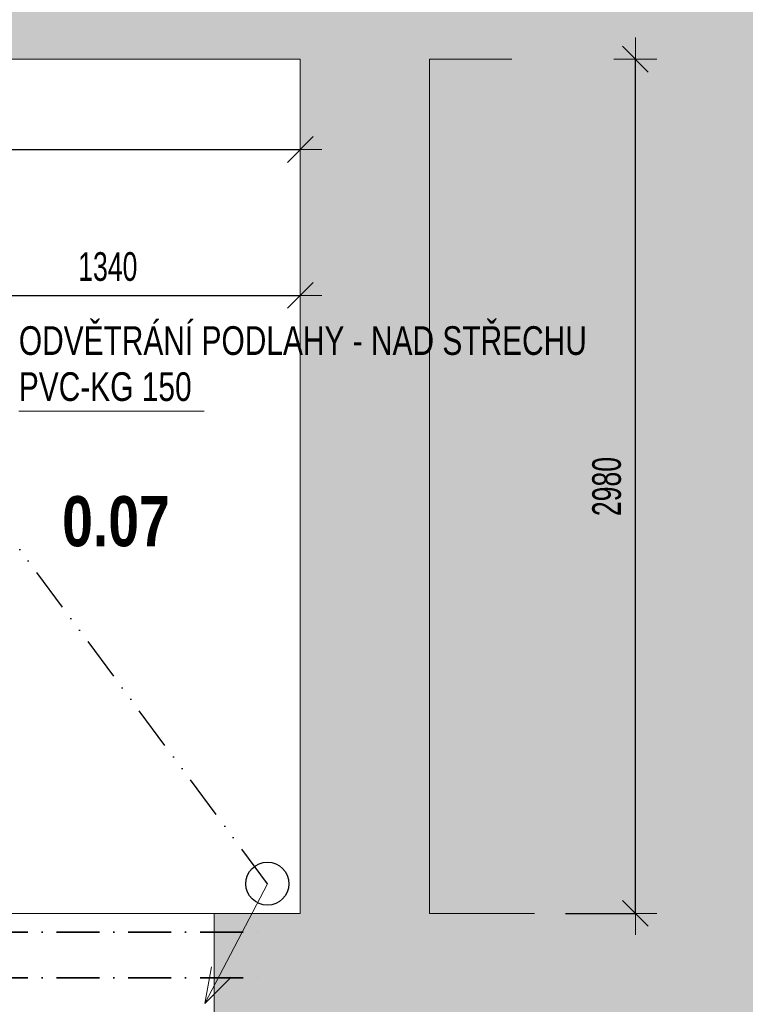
# Model space of a CAD drawing. Header units: millimetres. Extents: x -97971 to 48677, y -63570 to -5533.
# Tile 50 of 65: x 7374 to 9904, y -57464 to -54029. Entities that reach past the tile are written whole.
import ezdxf

# ---------------------------------------------------------------- set-up
doc = ezdxf.new("R2010")
doc.units = ezdxf.units.MM
doc.header["$PDMODE"] = 65
for name, pattern in [('Carkovana 2x_1', [200, 150, -50]), ('Cerchovana_1', [250, 150, -50, 0, -50]), ('JIS_09_15', [300, 150, -50, 0, -50, 0, -50])]:
    doc.linetypes.add(name, pattern=pattern)
for name, color, linetype, lineweight in [('XR$1$1.PP - NÁVRH_1', 7, 'Continuous', 25), ('XR$2$KOTY_1', 7, 'Continuous', 25), ('XR$6$VÝROBKY ___1', 7, 'Continuous', 25), ('XR$7$FILING ___1', 7, 'Continuous', 25), ('XR$8$TZB ___1', 7, 'Continuous', 25)]:
    doc.layers.add(name, color=color, linetype=linetype, lineweight=lineweight)
doc.styles.add('Arial Black', font='Arial Black')
doc.styles.add('ARIALNARROW', font='ARIALN.TTF')
doc.dimstyles.new('DIMSTYLE_3', dxfattribs={"dimtxt": 100, "dimasz": 150, "dimexe": 0, "dimexo": 0, "dimgap": 50, "dimtad": 2, "dimdec": 0, "dimrnd": 5, "dimzin": 12, "dimdsep": 46, "dimtxsty": 'ARIALNARROW', "dimblk1": 'ALL_ML_STRICH', "dimblk2": 'ALL_ML_STRICH', "dimsah": 1, "dimcen": 0, "dimclrd": 6, "dimclre": 6, "dimclrt": 6, "dimadec": 0, "dimazin": 0, "dimtfac": 1, "dimtdec": 0, "dimtix": 1, "dimtmove": 2, "dimatfit": 3, "dimfxl": 0, "dimtzin": 0, "dimlwd": 0, "dimlwe": 13, "dimarcsym": 0})

# ---------------------------------------------------------------- blocks, each defined once
blk = doc.blocks.new('ALL_ML_STRICH')
at = {"color": 0, "linetype": 'ByBlock', "lineweight": -2}
for p, q in [((0, -0.5), (0, 0.5)), ((-0.3, -0.3), (0.3, 0.3)), ((-1, 0), (0.5, 0))]:
    blk.add_line(p, q, dxfattribs=at)
blk = doc.blocks.new('*D47')
at = {"layer": 'DEFPOINTS', "color": 6, "linetype": 'Continuous', "lineweight": 13}
for p in [(8352.2, -54166.7), (8352.2, -57146.7), (9520.7, -57146.7)]:
    blk.add_point(p, dxfattribs=at)
at = {"layer": 'XR$2$KOTY_1', "color": 6, "linetype": 'Continuous', "lineweight": -2}
for p, q in [((9520.7, -54166.7), (9520.7, -54166.7)), ((9520.7, -57146.7), (9520.7, -54166.7)), ((9277.1, -57146.7), (9520.7, -57146.7))]:
    blk.add_line(p, q, dxfattribs=at)
at = {"layer": 'XR$2$KOTY_1', "color": 6, "linetype": 'Continuous', "lineweight": 13, "xscale": 150, "yscale": 150, "zscale": 150}
for p, rotation in [((9520.7, -54166.7), 90), ((9520.7, -57146.7), 270)]:
    blk.add_blockref('ALL_ML_STRICH', p, dxfattribs=dict(at, rotation=rotation))
at = {"layer": 'XR$2$KOTY_1', "color": 6, "linetype": 'Continuous', "lineweight": 13, "insert": (9420.7, -55657.7), "char_height": 100, "width": 324.571, "attachment_point": 5, "rotation": 90, "style": 'ARIALNARROW'}
blk.add_mtext('\\W0.81;\\A1;{2980}', dxfattribs=at)
blk = doc.blocks.new('*D102')
at = {"layer": 'DEFPOINTS', "color": 6, "linetype": 'Continuous', "lineweight": 13}
for p in [(5262.2, -54166.7), (8352.2, -54166.7), (5262.2, -54481.8)]:
    blk.add_point(p, dxfattribs=at)
at = {"layer": 'XR$2$KOTY_1', "color": 6, "linetype": 'Continuous', "lineweight": -2}
for p, q in [((5262.2, -54481.8), (5262.2, -54481.8)), ((5262.2, -54481.8), (8352.2, -54481.8)), ((8352.2, -54481.8), (8352.2, -54481.8))]:
    blk.add_line(p, q, dxfattribs=at)
at = {"layer": 'XR$2$KOTY_1', "color": 6, "linetype": 'Continuous', "lineweight": 13, "xscale": 150, "yscale": 150, "zscale": 150, "rotation": 180}
blk.add_blockref('ALL_ML_STRICH', (5262.2, -54481.8), dxfattribs=at)
at = {"layer": 'XR$2$KOTY_1', "color": 6, "linetype": 'Continuous', "lineweight": 13, "xscale": 150, "yscale": 150, "zscale": 150}
blk.add_blockref('ALL_ML_STRICH', (8352.2, -54481.8), dxfattribs=at)
at = {"layer": 'XR$2$KOTY_1', "color": 6, "linetype": 'Continuous', "lineweight": 13, "insert": (6806.1, -54381.8), "char_height": 100, "width": 324.571, "attachment_point": 5, "style": 'ARIALNARROW'}
blk.add_mtext('\\W0.81;\\A1;{3090}', dxfattribs=at)
blk = doc.blocks.new('*D137')
at = {"layer": 'DEFPOINTS', "color": 6, "linetype": 'Continuous', "lineweight": 13}
for p in [(8352.2, -54932.3), (7012.2, -54990.9), (7012.2, -55116.7)]:
    blk.add_point(p, dxfattribs=at)
at = {"layer": 'XR$2$KOTY_1', "color": 6, "linetype": 'Continuous', "lineweight": -2}
for p, q in [((7012.2, -54990.9), (7012.2, -54990.9)), ((7012.2, -54990.9), (8352.2, -54990.9)), ((8352.2, -54990.9), (8352.2, -54990.9))]:
    blk.add_line(p, q, dxfattribs=at)
at = {"layer": 'XR$2$KOTY_1', "color": 6, "linetype": 'Continuous', "lineweight": 13, "xscale": 150, "yscale": 150, "zscale": 150, "rotation": 180}
blk.add_blockref('ALL_ML_STRICH', (7012.2, -54990.9), dxfattribs=at)
at = {"layer": 'XR$2$KOTY_1', "color": 6, "linetype": 'Continuous', "lineweight": 13, "xscale": 150, "yscale": 150, "zscale": 150}
blk.add_blockref('ALL_ML_STRICH', (8352.2, -54990.9), dxfattribs=at)
at = {"layer": 'XR$2$KOTY_1', "color": 6, "linetype": 'Continuous', "lineweight": 13, "insert": (7681.1, -54890.9), "char_height": 100, "width": 324.571, "attachment_point": 5, "style": 'ARIALNARROW'}
blk.add_mtext('\\W0.81;\\A1;{1340}', dxfattribs=at)

msp = doc.modelspace()

# ---------------------------------------------------------------- hatches: boundary and pattern name
at = {"layer": 'XR$7$FILING ___1', "linetype": 'Continuous', "lineweight": 13}
msp.add_hatch(color=254, dxfattribs=at).paths.add_polyline_path([(23607.2, -45471.7), (17177.2, -45471.7), (17177.2, -47156.7), (6825.4, -47156.7), (6825.4, -47606.7), (6577.2, -47606.7), (6577.2, -53566.7), (9090.1, -53566.7), (9090.1, -54166.7), (8802.2, -54166.7), (8802.2, -57146.7), (9169, -57146.7), (9169, -57596.7), (23607.2, -57596.7)], flags=0)
at = {"layer": 'XR$7$FILING ___1', "linetype": 'Carkovana 2x_1', "lineweight": 50}
msp.add_hatch(color=254, dxfattribs=at).paths.add_polyline_path([(5977.2, -47606.7), (5977.2, -53566.7), (1622.2, -53566.7), (1622.2, -54066.7), (1722.2, -54166.7), (2132.2, -54166.7), (2132.2, -53716.7), (3032.2, -53716.7), (3032.2, -54166.7), (8352.2, -54166.7), (8352.2, -57146.7), (8052.2, -57146.7), (8052.2, -57596.7), (9169, -57596.7), (9169, -57146.7), (8802.2, -57146.7), (8802.2, -54166.7), (9090.1, -54166.7), (9090.1, -53566.7), (6577.2, -53566.7), (6577.2, -47606.7), (6825.4, -47606.7), (6825.4, -47156.7), (5377.2, -47156.7), (5377.2, -47606.7)])

# ---------------------------------------------------------------- linework, layer by layer
at = {"layer": 'XR$1$1.PP - NÁVRH_1', "color": 14, "linetype": 'Continuous', "lineweight": 13}
for p, q in [((3232.2, -54166.7), (8352.2, -54166.7)), ((8352.2, -57146.7), (8352.2, -54166.7)), ((8802.2, -57146.7), (8802.2, -54166.7)), ((8802.2, -54166.7), (9090.1, -54166.7)), ((8352.2, -57146.7), (8052.2, -57146.7)), ((8052.2, -57596.7), (8052.2, -57146.7)), ((8802.2, -57146.7), (9169, -57146.7))]:
    msp.add_line(p, q, dxfattribs=at)
at = {"layer": 'XR$1$1.PP - NÁVRH_1', "color": 7, "linetype": 'Continuous', "lineweight": 13}
msp.add_line((7202.2, -57146.7), (8052.2, -57146.7), dxfattribs=at)
at = {"layer": 'XR$2$KOTY_1', "color": 7, "linetype": 'Continuous', "lineweight": 13}
msp.add_line((7370.9, -55395.2), (8016.9, -55395.2), dxfattribs=at)
at = {"layer": 'XR$6$VÝROBKY ___1', "color": 1, "linetype": 'Cerchovana_1', "lineweight": 35}
for p, q in [((7002.2, -57211.7), (8252.2, -57211.7)), ((7002.2, -57371.7), (8252.2, -57371.7))]:
    msp.add_line(p, q, dxfattribs=at)
at = {"layer": 'XR$8$TZB ___1', "color": 1, "linetype": 'JIS_09_15', "lineweight": 25}
msp.add_line((8237.5, -57043.1), (7143.8, -55566.1), dxfattribs=at)
at = {"layer": 'XR$8$TZB ___1', "color": 1, "linetype": 'Continuous', "lineweight": 13}
for p, q in [((8237.5, -57043.1), (8019.2, -57460.9)), ((8019.2, -57460.9), (8042.2, -57333)), ((8019.2, -57460.9), (8111.1, -57369))]:
    msp.add_line(p, q, dxfattribs=at)
at = {"layer": 'XR$8$TZB ___1', "color": 1, "linetype": 'Continuous', "lineweight": 25}
msp.add_circle((8237.5, -57043.1), 75, dxfattribs=at)

# ---------------------------------------------------------------- texts
at = {"layer": 'XR$1$1.PP - NÁVRH_1', "color": 7, "linetype": 'Continuous', "lineweight": 35, "insert": (7521.8, -55868.7), "char_height": 175, "width": 456.843, "attachment_point": 7, "style": 'Arial Black'}
msp.add_mtext('\\W0.69;0.07', dxfattribs=at)
at = {"layer": 'XR$2$KOTY_1', "color": 7, "linetype": 'Continuous', "lineweight": 13, "insert": (7370.9, -55098.5), "char_height": 100, "width": 2021.374, "attachment_point": 1, "line_spacing_factor": 0.963855, "style": 'ARIALNARROW'}
msp.add_mtext('\\W0.91;ODVĚTRÁNÍ PODLAHY - NAD STŘECHU\\PPVC-KG 150', dxfattribs=at)

# ---------------------------------------------------------------- dimensions: what is measured, and where the dimension line sits
at = {"layer": 'XR$2$KOTY_1', "color": 6, "linetype": 'Continuous', "lineweight": 13}
dim = msp.add_linear_dim(base=(9520.7, -54166.7), p1=(9277.1, -57146.7), p2=(9520.7, -54166.7), angle=90, dimstyle='DIMSTYLE_3', override={"dimpost": '<>', "dimclrd": 6, "dimclre": 6, "dimclrt": 6, "dimlwd": 0, "dimlwe": 13}, dxfattribs=at)
dim.commit()
dim.dimension.update_dxf_attribs({"geometry": '*D47', "text_midpoint": (9420.7, -55657.7), "dimtype": 160})
for base, p1, p2, picture, middle in [((8352.2, -54481.8), (5262.2, -54481.8), (8352.2, -54481.8), '*D102', (6806.1, -54381.8)), ((8352.2, -54990.9), (7012.2, -54990.9), (8352.2, -54990.9), '*D137', (7681.1, -54890.9))]:
    dim = msp.add_linear_dim(base=base, p1=p1, p2=p2, dimstyle='DIMSTYLE_3', override={"dimpost": '<>', "dimclrd": 6, "dimclre": 6, "dimclrt": 6, "dimlwd": 0, "dimlwe": 13}, dxfattribs=at)
    dim.commit()
    dim.dimension.update_dxf_attribs({"geometry": picture, "text_midpoint": middle, "dimtype": 160})

doc.saveas('drawing.dxf')
